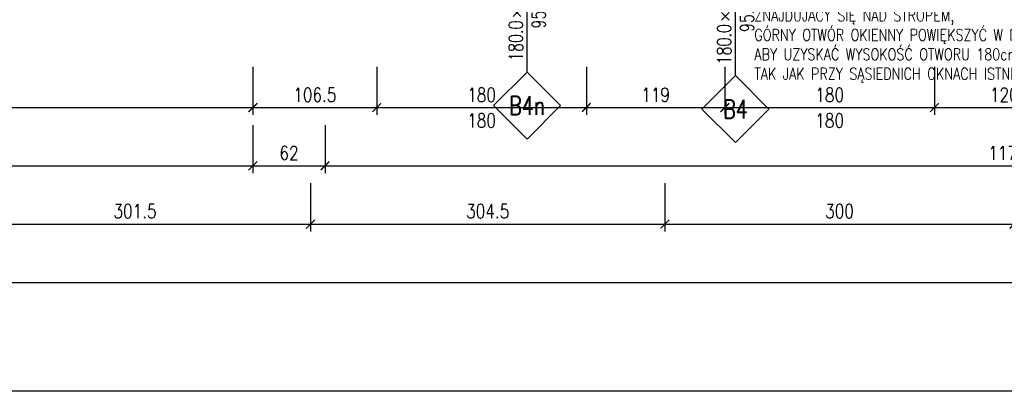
# Model space of a CAD drawing. Header units: millimetres. Extents: x 509 to 7952, y 243 to 5804.
# Tile 15 of 54: x 3857 to 4702, y 331 to 649. Entities that reach past the tile are written whole.
import ezdxf
from ezdxf.enums import TextEntityAlignment as Align

# ---------------------------------------------------------------- set-up
doc = ezdxf.new("R2010")
doc.units = ezdxf.units.MM
for name, color, linetype in [('WK-EtykOkna', 11, 'Continuous'), ('WK-Opis', 143, 'Continuous'), ('WK-Wymiary', 8, 'Continuous')]:
    doc.layers.add(name, color=color, linetype=linetype)
doc.styles.add('RomanS-Narrow', font='romans.shx', dxfattribs={"width": 0.8})
doc.dimstyles.new('AEC Dimension 1-50', dxfattribs={"dimtxt": 12, "dimasz": 0.075, "dimexe": 6.25, "dimexo": 0, "dimgap": 5, "dimtad": 1, "dimdec": 1, "dimrnd": 0.5, "dimzin": 9, "dimdsep": 46, "dimtxsty": 'RomanS-Narrow', "dimblk": 'ARCHTICK', "dimcen": 0.125, "dimdle": 3.125, "dimclrd": 8, "dimclre": 8, "dimclrt": 256, "dimadec": 1, "dimazin": 0, "dimtfac": 1, "dimtdec": 1, "dimtmove": 2, "dimatfit": 2, "dimfxl": 0, "dimtolj": 1, "dimtzin": 0, "dimarcsym": 0})

# ---------------------------------------------------------------- blocks, each defined once
blk = doc.blocks.new('WK_WindowTag01_50_L')
for p, q in [((0, -2.543), (0, 0)), ((-0.296, -1.19), (-0.133, -1.353)), ((-0.133, -1.19), (-0.296, -1.353))]:
    blk.add_line(p, q)
blk.add_lwpolyline([(0, -2.543), (0.719, -3.262), (0, -3.981), (-0.719, -3.262)], close=True)
at = {"color": 0, "linetype": 'ByBlock', "lineweight": -2, "style": 'RomanS-Narrow', "width": 0.75}
blk.add_attdef('OKNA_OBIEKTY:WYSOKOŚĆ', text='', height=0.3, rotation=90, dxfattribs=at).set_placement((0, -1.131), align=Align.BOTTOM_LEFT)
blk.add_attdef('OKNA_OBIEKTY:PARAPET', text='', height=0.3, rotation=90, dxfattribs=at).set_placement((0.099, -1.271), align=Align.TOP_CENTER)
blk.add_attdef('OKNA_OBIEKTY:SZEROKOŚĆ', text='', height=0.3, rotation=90, dxfattribs=at).set_placement((0, -1.437), align=Align.BOTTOM_RIGHT)
at = {"color": 0, "linetype": 'ByBlock', "lineweight": -2, "style": 'RomanS-Narrow', "width": 0.75, "flags": 8}
blk.add_attdef('OKNA_OBIEKTY:SYMBOL', text='', height=0.4, dxfattribs=at).set_placement((0, -3.262), align=Align.MIDDLE)
blk = doc.blocks.new('_ArchTick')
at = {"color": 0, "linetype": 'ByBlock', "const_width": 15}
blk.add_lwpolyline([(-50, -50), (50, 50)], dxfattribs=at)
blk = doc.blocks.new('*D816')
at = {"layer": 'Defpoints', "color": 0}
for p in [(3254.36, 609.14), (4056.86, 609.14), (4056.86, 574.14)]:
    blk.add_point(p, dxfattribs=at)
at = {"layer": 'WK-Wymiary', "color": 8, "linetype": 'Continuous', "lineweight": -2, "ltscale": 1.3}
for p, q in [((3254.36, 609.14), (3254.36, 567.89)), ((4056.86, 609.14), (4056.86, 567.89)), ((3251.24, 574.14), (4059.98, 574.14))]:
    blk.add_line(p, q, dxfattribs=at)
at = {"layer": 'WK-Wymiary', "color": 8, "linetype": 'ByBlock', "lineweight": -2, "xscale": 0.075, "yscale": 0.075, "zscale": 0.075, "rotation": 180}
blk.add_blockref('_ArchTick', (3254.36, 574.14), dxfattribs=at)
at = {"layer": 'WK-Wymiary', "color": 8, "linetype": 'ByBlock', "lineweight": -2, "xscale": 0.075, "yscale": 0.075, "zscale": 0.075}
blk.add_blockref('_ArchTick', (4056.86, 574.14), dxfattribs=at)
at = {"layer": 'WK-Wymiary', "lineweight": -3, "insert": (3655.61, 585.14), "char_height": 12, "attachment_point": 5, "style": 'RomanS-Narrow'}
blk.add_mtext('\\A1;\\A1;802.5', dxfattribs=at)
blk = doc.blocks.new('*D817')
at = {"layer": 'Defpoints', "color": 0}
for p in [(4056.86, 609.14), (4163.31, 609.14), (4163.31, 574.14)]:
    blk.add_point(p, dxfattribs=at)
at = {"layer": 'WK-Wymiary', "color": 8, "linetype": 'Continuous', "lineweight": -2, "ltscale": 1.3}
for p, q in [((4056.86, 609.14), (4056.86, 567.89)), ((4163.31, 609.14), (4163.31, 567.89)), ((4053.73, 574.14), (4166.44, 574.14))]:
    blk.add_line(p, q, dxfattribs=at)
at = {"layer": 'WK-Wymiary', "color": 8, "linetype": 'ByBlock', "lineweight": -2, "xscale": 0.075, "yscale": 0.075, "zscale": 0.075, "rotation": 180}
blk.add_blockref('_ArchTick', (4056.86, 574.14), dxfattribs=at)
at = {"layer": 'WK-Wymiary', "color": 8, "linetype": 'ByBlock', "lineweight": -2, "xscale": 0.075, "yscale": 0.075, "zscale": 0.075}
blk.add_blockref('_ArchTick', (4163.31, 574.14), dxfattribs=at)
at = {"layer": 'WK-Wymiary', "lineweight": -3, "insert": (4110.09, 585.14), "char_height": 12, "attachment_point": 5, "style": 'RomanS-Narrow'}
blk.add_mtext('\\A1;\\A1;106.5', dxfattribs=at)
blk = doc.blocks.new('*D818')
at = {"layer": 'Defpoints', "color": 0}
for p in [(4163.31, 609.14), (4343.31, 609.14), (4343.31, 574.14)]:
    blk.add_point(p, dxfattribs=at)
at = {"layer": 'WK-Wymiary', "color": 8, "linetype": 'Continuous', "lineweight": -2, "ltscale": 1.3}
for p, q in [((4163.31, 609.14), (4163.31, 567.89)), ((4343.31, 609.14), (4343.31, 567.89)), ((4160.19, 574.14), (4346.44, 574.14))]:
    blk.add_line(p, q, dxfattribs=at)
at = {"layer": 'WK-Wymiary', "color": 8, "linetype": 'ByBlock', "lineweight": -2, "xscale": 0.075, "yscale": 0.075, "zscale": 0.075, "rotation": 180}
blk.add_blockref('_ArchTick', (4163.31, 574.14), dxfattribs=at)
at = {"layer": 'WK-Wymiary', "color": 8, "linetype": 'ByBlock', "lineweight": -2, "xscale": 0.075, "yscale": 0.075, "zscale": 0.075}
blk.add_blockref('_ArchTick', (4343.31, 574.14), dxfattribs=at)
at = {"layer": 'WK-Wymiary', "lineweight": -3, "insert": (4253.31, 585.14), "char_height": 12, "attachment_point": 5, "style": 'RomanS-Narrow'}
blk.add_mtext('\\A1;\\A1;180', dxfattribs=at)
blk = doc.blocks.new('*D819')
at = {"layer": 'Defpoints', "color": 0}
for p in [(4343.31, 609.14), (4462.35, 609.14), (4462.35, 574.14)]:
    blk.add_point(p, dxfattribs=at)
at = {"layer": 'WK-Wymiary', "color": 8, "linetype": 'Continuous', "lineweight": -2, "ltscale": 1.3}
for p, q in [((4343.31, 609.14), (4343.31, 567.89)), ((4462.35, 609.14), (4462.35, 567.89)), ((4340.19, 574.14), (4465.48, 574.14))]:
    blk.add_line(p, q, dxfattribs=at)
at = {"layer": 'WK-Wymiary', "color": 8, "linetype": 'ByBlock', "lineweight": -2, "xscale": 0.075, "yscale": 0.075, "zscale": 0.075, "rotation": 180}
blk.add_blockref('_ArchTick', (4343.31, 574.14), dxfattribs=at)
at = {"layer": 'WK-Wymiary', "color": 8, "linetype": 'ByBlock', "lineweight": -2, "xscale": 0.075, "yscale": 0.075, "zscale": 0.075}
blk.add_blockref('_ArchTick', (4462.35, 574.14), dxfattribs=at)
at = {"layer": 'WK-Wymiary', "lineweight": -3, "insert": (4402.83, 585.14), "char_height": 12, "attachment_point": 5, "style": 'RomanS-Narrow'}
blk.add_mtext('\\A1;\\A1;119', dxfattribs=at)
blk = doc.blocks.new('*D820')
at = {"layer": 'Defpoints', "color": 0}
for p in [(4462.35, 609.14), (4642.35, 609.14), (4642.35, 574.14)]:
    blk.add_point(p, dxfattribs=at)
at = {"layer": 'WK-Wymiary', "color": 8, "linetype": 'Continuous', "lineweight": -2, "ltscale": 1.3}
for p, q in [((4462.35, 609.14), (4462.35, 567.89)), ((4642.35, 609.14), (4642.35, 567.89)), ((4459.23, 574.14), (4645.48, 574.14))]:
    blk.add_line(p, q, dxfattribs=at)
at = {"layer": 'WK-Wymiary', "color": 8, "linetype": 'ByBlock', "lineweight": -2, "xscale": 0.075, "yscale": 0.075, "zscale": 0.075, "rotation": 180}
blk.add_blockref('_ArchTick', (4462.35, 574.14), dxfattribs=at)
at = {"layer": 'WK-Wymiary', "color": 8, "linetype": 'ByBlock', "lineweight": -2, "xscale": 0.075, "yscale": 0.075, "zscale": 0.075}
blk.add_blockref('_ArchTick', (4642.35, 574.14), dxfattribs=at)
at = {"layer": 'WK-Wymiary', "lineweight": -3, "insert": (4552.35, 585.14), "char_height": 12, "attachment_point": 5, "style": 'RomanS-Narrow'}
blk.add_mtext('\\A1;\\A1;180', dxfattribs=at)
blk = doc.blocks.new('*D821')
at = {"layer": 'Defpoints', "color": 0}
for p in [(4642.35, 609.14), (4762.3, 609.14), (4762.3, 574.14)]:
    blk.add_point(p, dxfattribs=at)
at = {"layer": 'WK-Wymiary', "color": 8, "linetype": 'Continuous', "lineweight": -2, "ltscale": 1.3}
for p, q in [((4642.35, 609.14), (4642.35, 567.89)), ((4762.3, 609.14), (4762.3, 567.89)), ((4639.23, 574.14), (4765.43, 574.14))]:
    blk.add_line(p, q, dxfattribs=at)
at = {"layer": 'WK-Wymiary', "color": 8, "linetype": 'ByBlock', "lineweight": -2, "xscale": 0.075, "yscale": 0.075, "zscale": 0.075, "rotation": 180}
blk.add_blockref('_ArchTick', (4642.35, 574.14), dxfattribs=at)
at = {"layer": 'WK-Wymiary', "color": 8, "linetype": 'ByBlock', "lineweight": -2, "xscale": 0.075, "yscale": 0.075, "zscale": 0.075}
blk.add_blockref('_ArchTick', (4762.3, 574.14), dxfattribs=at)
at = {"layer": 'WK-Wymiary', "lineweight": -3, "insert": (4702.33, 585.14), "char_height": 12, "attachment_point": 5, "style": 'RomanS-Narrow'}
blk.add_mtext('\\A1;\\A1;120', dxfattribs=at)
blk = doc.blocks.new('*D837')
at = {"layer": 'Defpoints', "color": 0}
for p in [(3254.36, 559.14), (4056.86, 559.14), (4056.86, 524.14)]:
    blk.add_point(p, dxfattribs=at)
at = {"layer": 'WK-Wymiary', "color": 8, "linetype": 'Continuous', "lineweight": -2, "ltscale": 1.3}
for p, q in [((3254.36, 559.14), (3254.36, 517.89)), ((4056.86, 559.14), (4056.86, 517.89)), ((3251.24, 524.14), (4059.98, 524.14))]:
    blk.add_line(p, q, dxfattribs=at)
at = {"layer": 'WK-Wymiary', "color": 8, "linetype": 'ByBlock', "lineweight": -2, "xscale": 0.075, "yscale": 0.075, "zscale": 0.075, "rotation": 180}
blk.add_blockref('_ArchTick', (3254.36, 524.14), dxfattribs=at)
at = {"layer": 'WK-Wymiary', "color": 8, "linetype": 'ByBlock', "lineweight": -2, "xscale": 0.075, "yscale": 0.075, "zscale": 0.075}
blk.add_blockref('_ArchTick', (4056.86, 524.14), dxfattribs=at)
at = {"layer": 'WK-Wymiary', "lineweight": -3, "insert": (3655.61, 535.14), "char_height": 12, "attachment_point": 5, "style": 'RomanS-Narrow'}
blk.add_mtext('\\A1;\\A1;802.5', dxfattribs=at)
blk = doc.blocks.new('*D838')
at = {"layer": 'Defpoints', "color": 0}
for p in [(4056.86, 559.14), (4118.86, 559.14), (4118.86, 524.14)]:
    blk.add_point(p, dxfattribs=at)
at = {"layer": 'WK-Wymiary', "color": 8, "linetype": 'Continuous', "lineweight": -2, "ltscale": 1.3}
for p, q in [((4056.86, 559.14), (4056.86, 517.89)), ((4118.86, 559.14), (4118.86, 517.89)), ((4053.73, 524.14), (4121.98, 524.14))]:
    blk.add_line(p, q, dxfattribs=at)
at = {"layer": 'WK-Wymiary', "color": 8, "linetype": 'ByBlock', "lineweight": -2, "xscale": 0.075, "yscale": 0.075, "zscale": 0.075, "rotation": 180}
blk.add_blockref('_ArchTick', (4056.86, 524.14), dxfattribs=at)
at = {"layer": 'WK-Wymiary', "color": 8, "linetype": 'ByBlock', "lineweight": -2, "xscale": 0.075, "yscale": 0.075, "zscale": 0.075}
blk.add_blockref('_ArchTick', (4118.86, 524.14), dxfattribs=at)
at = {"layer": 'WK-Wymiary', "lineweight": -3, "insert": (4087.86, 535.14), "char_height": 12, "attachment_point": 5, "style": 'RomanS-Narrow'}
blk.add_mtext('\\A1;\\A1;62', dxfattribs=at)
blk = doc.blocks.new('*D839')
at = {"layer": 'Defpoints', "color": 0}
for p in [(4118.86, 559.14), (5291.07, 559.14), (5291.07, 524.14)]:
    blk.add_point(p, dxfattribs=at)
at = {"layer": 'WK-Wymiary', "color": 8, "linetype": 'Continuous', "lineweight": -2, "ltscale": 1.3}
for p, q in [((4118.86, 559.14), (4118.86, 517.89)), ((5291.07, 559.14), (5291.07, 517.89)), ((4115.73, 524.14), (5294.2, 524.14))]:
    blk.add_line(p, q, dxfattribs=at)
at = {"layer": 'WK-Wymiary', "color": 8, "linetype": 'ByBlock', "lineweight": -2, "xscale": 0.075, "yscale": 0.075, "zscale": 0.075, "rotation": 180}
blk.add_blockref('_ArchTick', (4118.86, 524.14), dxfattribs=at)
at = {"layer": 'WK-Wymiary', "color": 8, "linetype": 'ByBlock', "lineweight": -2, "xscale": 0.075, "yscale": 0.075, "zscale": 0.075}
blk.add_blockref('_ArchTick', (5291.07, 524.14), dxfattribs=at)
at = {"layer": 'WK-Wymiary', "lineweight": -3, "insert": (4704.97, 535.14), "char_height": 12, "attachment_point": 5, "style": 'RomanS-Narrow'}
blk.add_mtext('\\A1;\\A1;1172', dxfattribs=at)
blk = doc.blocks.new('*D851')
at = {"layer": 'Defpoints', "color": 0}
for p in [(3804.86, 509.14), (4106.36, 509.14), (4106.36, 474.14)]:
    blk.add_point(p, dxfattribs=at)
at = {"layer": 'WK-Wymiary', "color": 8, "linetype": 'Continuous', "lineweight": -2, "ltscale": 1.3}
for p, q in [((3804.86, 509.14), (3804.86, 467.89)), ((4106.36, 509.14), (4106.36, 467.89)), ((3801.74, 474.14), (4109.48, 474.14))]:
    blk.add_line(p, q, dxfattribs=at)
at = {"layer": 'WK-Wymiary', "color": 8, "linetype": 'ByBlock', "lineweight": -2, "xscale": 0.075, "yscale": 0.075, "zscale": 0.075, "rotation": 180}
blk.add_blockref('_ArchTick', (3804.86, 474.14), dxfattribs=at)
at = {"layer": 'WK-Wymiary', "color": 8, "linetype": 'ByBlock', "lineweight": -2, "xscale": 0.075, "yscale": 0.075, "zscale": 0.075}
blk.add_blockref('_ArchTick', (4106.36, 474.14), dxfattribs=at)
at = {"layer": 'WK-Wymiary', "lineweight": -3, "insert": (3955.61, 485.14), "char_height": 12, "attachment_point": 5, "style": 'RomanS-Narrow'}
blk.add_mtext('\\A1;\\A1;301.5', dxfattribs=at)
blk = doc.blocks.new('*D852')
at = {"layer": 'Defpoints', "color": 0}
for p in [(4106.36, 509.14), (4410.8, 509.14), (4410.8, 474.14)]:
    blk.add_point(p, dxfattribs=at)
at = {"layer": 'WK-Wymiary', "color": 8, "linetype": 'Continuous', "lineweight": -2, "ltscale": 1.3}
for p, q in [((4106.36, 509.14), (4106.36, 467.89)), ((4410.8, 509.14), (4410.8, 467.89)), ((4103.23, 474.14), (4413.93, 474.14))]:
    blk.add_line(p, q, dxfattribs=at)
at = {"layer": 'WK-Wymiary', "color": 8, "linetype": 'ByBlock', "lineweight": -2, "xscale": 0.075, "yscale": 0.075, "zscale": 0.075, "rotation": 180}
blk.add_blockref('_ArchTick', (4106.36, 474.14), dxfattribs=at)
at = {"layer": 'WK-Wymiary', "color": 8, "linetype": 'ByBlock', "lineweight": -2, "xscale": 0.075, "yscale": 0.075, "zscale": 0.075}
blk.add_blockref('_ArchTick', (4410.8, 474.14), dxfattribs=at)
at = {"layer": 'WK-Wymiary', "lineweight": -3, "insert": (4258.58, 485.14), "char_height": 12, "attachment_point": 5, "style": 'RomanS-Narrow'}
blk.add_mtext('\\A1;\\A1;304.5', dxfattribs=at)
blk = doc.blocks.new('*D853')
at = {"layer": 'Defpoints', "color": 0}
for p in [(4410.8, 509.14), (4710.8, 509.14), (4710.8, 474.14)]:
    blk.add_point(p, dxfattribs=at)
at = {"layer": 'WK-Wymiary', "color": 8, "linetype": 'Continuous', "lineweight": -2, "ltscale": 1.3}
for p, q in [((4410.8, 509.14), (4410.8, 467.89)), ((4710.8, 509.14), (4710.8, 467.89)), ((4407.68, 474.14), (4713.93, 474.14))]:
    blk.add_line(p, q, dxfattribs=at)
at = {"layer": 'WK-Wymiary', "color": 8, "linetype": 'ByBlock', "lineweight": -2, "xscale": 0.075, "yscale": 0.075, "zscale": 0.075, "rotation": 180}
blk.add_blockref('_ArchTick', (4410.8, 474.14), dxfattribs=at)
at = {"layer": 'WK-Wymiary', "color": 8, "linetype": 'ByBlock', "lineweight": -2, "xscale": 0.075, "yscale": 0.075, "zscale": 0.075}
blk.add_blockref('_ArchTick', (4710.8, 474.14), dxfattribs=at)
at = {"layer": 'WK-Wymiary', "lineweight": -3, "insert": (4560.8, 485.14), "char_height": 12, "attachment_point": 5, "style": 'RomanS-Narrow'}
blk.add_mtext('\\A1;\\A1;300', dxfattribs=at)
blk = doc.blocks.new('*D862')
at = {"layer": 'Defpoints', "color": 0}
for p in [(1661.3, 459.14), (5653.17, 459.14), (5653.17, 424.14)]:
    blk.add_point(p, dxfattribs=at)
at = {"layer": 'WK-Wymiary', "color": 8, "linetype": 'Continuous', "lineweight": -2, "ltscale": 1.3}
for p, q in [((1661.3, 459.14), (1661.3, 417.89)), ((5653.17, 459.14), (5653.17, 417.89)), ((1658.18, 424.14), (5656.29, 424.14))]:
    blk.add_line(p, q, dxfattribs=at)
at = {"layer": 'WK-Wymiary', "color": 8, "linetype": 'ByBlock', "lineweight": -2, "xscale": 0.075, "yscale": 0.075, "zscale": 0.075, "rotation": 180}
blk.add_blockref('_ArchTick', (1661.3, 424.14), dxfattribs=at)
at = {"layer": 'WK-Wymiary', "color": 8, "linetype": 'ByBlock', "lineweight": -2, "xscale": 0.075, "yscale": 0.075, "zscale": 0.075}
blk.add_blockref('_ArchTick', (5653.17, 424.14), dxfattribs=at)
at = {"layer": 'WK-Wymiary', "lineweight": -3, "insert": (3657.24, 435.14), "char_height": 12, "attachment_point": 5, "style": 'RomanS-Narrow'}
blk.add_mtext('\\A1;\\A1;3992', dxfattribs=at)

msp = doc.modelspace()

# ---------------------------------------------------------------- linework, layer by layer
msp.add_lwpolyline([(5649.17, 4008.87), (5873.58, 3971.84), (5816.57, 330.7), (1541.54, 330.7), (1541.54, 2778.64), (4012.25, 2778.64), (4012.25, 3854.59), (4389.17, 3988.87), (5649.17, 4008.87)])

# ---------------------------------------------------------------- block references
at = {"layer": 'WK-EtykOkna', "color": 11, "linetype": 'Continuous', "lineweight": -3, "ltscale": 1.3}
ref = msp.add_blockref('WK_WindowTag01_50_L', (4292.38, 706.27, -5), dxfattribs=dict(at, xscale=40, yscale=40, zscale=40))
ref.add_attrib('OKNA_OBIEKTY:SYMBOL', 'B4n', dxfattribs={"layer": '0', "color": 0, "linetype": 'ByBlock', "lineweight": -2, "height": 16, "style": 'RomanS-Narrow', "width": 0.75}).set_placement((4292.38, 575.79, -5), align=Align.MIDDLE)
ref.add_attrib('OKNA_OBIEKTY:SZEROKOŚĆ', '180.0', dxfattribs={"layer": '0', "color": 0, "linetype": 'ByBlock', "lineweight": -2, "height": 12, "rotation": 90, "style": 'RomanS-Narrow', "width": 0.75}).set_placement((4292.38, 648.8, -5), align=Align.BOTTOM_RIGHT)
ref.add_attrib('OKNA_OBIEKTY:WYSOKOŚĆ', '180', dxfattribs={"layer": '0', "color": 0, "linetype": 'ByBlock', "lineweight": -2, "height": 12, "rotation": 90, "style": 'RomanS-Narrow', "width": 0.75}).set_placement((4292.38, 661.03, -5), align=Align.BOTTOM_LEFT)
ref.add_attrib('OKNA_OBIEKTY:PARAPET', '95.0', dxfattribs={"layer": '0', "color": 0, "linetype": 'ByBlock', "lineweight": -2, "height": 12, "rotation": 90, "style": 'RomanS-Narrow', "width": 0.75}).set_placement((4296.35, 655.41, -5), align=Align.TOP_CENTER)
ref = msp.add_blockref('WK_WindowTag01_50_L', (4471.35, 703.27, -5), dxfattribs=dict(at, xscale=40, yscale=40, zscale=40))
ref.add_attrib('OKNA_OBIEKTY:SYMBOL', 'B4', dxfattribs={"layer": '0', "color": 0, "linetype": 'ByBlock', "lineweight": -2, "height": 16, "style": 'RomanS-Narrow', "width": 0.75}).set_placement((4471.35, 572.79, -5), align=Align.MIDDLE)
ref.add_attrib('OKNA_OBIEKTY:SZEROKOŚĆ', '180.0', dxfattribs={"layer": '0', "color": 0, "linetype": 'ByBlock', "lineweight": -2, "height": 12, "rotation": 90, "style": 'RomanS-Narrow', "width": 0.75}).set_placement((4471.35, 645.8, -5), align=Align.BOTTOM_RIGHT)
ref.add_attrib('OKNA_OBIEKTY:WYSOKOŚĆ', '180', dxfattribs={"layer": '0', "color": 0, "linetype": 'ByBlock', "lineweight": -2, "height": 12, "rotation": 90, "style": 'RomanS-Narrow', "width": 0.75}).set_placement((4471.35, 658.03, -5), align=Align.BOTTOM_LEFT)
ref.add_attrib('OKNA_OBIEKTY:PARAPET', '95.0', dxfattribs={"layer": '0', "color": 0, "linetype": 'ByBlock', "lineweight": -2, "height": 12, "rotation": 90, "style": 'RomanS-Narrow', "width": 0.75}).set_placement((4475.32, 652.41, -5), align=Align.TOP_CENTER)

# ---------------------------------------------------------------- texts
at = {"layer": 'WK-Opis', "insert": (4774.94, 674.79), "char_height": 10, "width": 287.2806, "attachment_point": 3, "style": 'RomanS-Narrow'}
msp.add_mtext('\\pxql;ZAMUROWAĆ DOLNY OTWÓR OKIENNY ZNAJDUJACY SIĘ NAD STROPEM,\\PGÓRNY OTWÓR OKIENNY POWIĘKSZYĆ W DÓŁ\\PABY UZYSKAĆ WYSOKOŚĆ OTWORU 180cm,\\PTAK JAK PRZY SĄSIEDNICH OKNACH ISTNIEJĄCYCH', dxfattribs=at)
at = {"layer": 'WK-Wymiary', "color": 8, "linetype": 'Continuous', "lineweight": -3, "char_height": 12, "attachment_point": 2, "style": 'RomanS-Narrow'}
for insert in [(4253.31, 569.14), (4552.35, 569.14)]:
    msp.add_mtext('\\A1;180', dxfattribs=dict(at, insert=insert))

# ---------------------------------------------------------------- dimensions: what is measured, and where the dimension line sits
at = {"layer": 'WK-Wymiary', "color": 8, "linetype": 'Continuous', "lineweight": -3, "ltscale": 1.3}
for base, p1, p2, text, picture, middle in [((4056.86, 574.14), (3254.36, 609.14), (4056.86, 609.14), '\\A1;802.5', '*D816', (3655.61, 585.14)), ((4163.31, 574.14), (4056.86, 609.14), (4163.31, 609.14), '\\A1;106.5', '*D817', (4110.09, 585.14)), ((4343.31, 574.14), (4163.31, 609.14), (4343.31, 609.14), '\\A1;180', '*D818', (4253.31, 585.14)), ((4462.35, 574.14), (4343.31, 609.14), (4462.35, 609.14), '\\A1;119', '*D819', (4402.83, 585.14)), ((4642.35, 574.14), (4462.35, 609.14), (4642.35, 609.14), '\\A1;180', '*D820', (4552.35, 585.14)), ((4762.3, 574.14), (4642.35, 609.14), (4762.3, 609.14), '\\A1;120', '*D821', (4702.33, 585.14)), ((4056.86, 524.14), (3254.36, 559.14), (4056.86, 559.14), '\\A1;802.5', '*D837', (3655.61, 535.14)), ((4118.86, 524.14), (4056.86, 559.14), (4118.86, 559.14), '\\A1;62', '*D838', (4087.86, 535.14)), ((5291.07, 524.14), (4118.86, 559.14), (5291.07, 559.14), '\\A1;1172', '*D839', (4704.97, 535.14)), ((4106.36, 474.14), (3804.86, 509.14), (4106.36, 509.14), '\\A1;301.5', '*D851', (3955.61, 485.14)), ((4410.8, 474.14), (4106.36, 509.14), (4410.8, 509.14), '\\A1;304.5', '*D852', (4258.58, 485.14)), ((4710.8, 474.14), (4410.8, 509.14), (4710.8, 509.14), '\\A1;300', '*D853', (4560.8, 485.14)), ((5653.17, 424.14), (1661.3, 459.14), (5653.17, 459.14), '\\A1;3992', '*D862', (3657.24, 435.14))]:
    dim = msp.add_linear_dim(base=base, p1=p1, p2=p2, text=text, dimstyle='AEC Dimension 1-50', override={"dimclrd": 8, "dimclre": 8, "dimclrt": 256}, dxfattribs=at)
    dim.commit()
    dim.dimension.update_dxf_attribs({"geometry": picture, "text_midpoint": middle})

doc.saveas('drawing.dxf')
